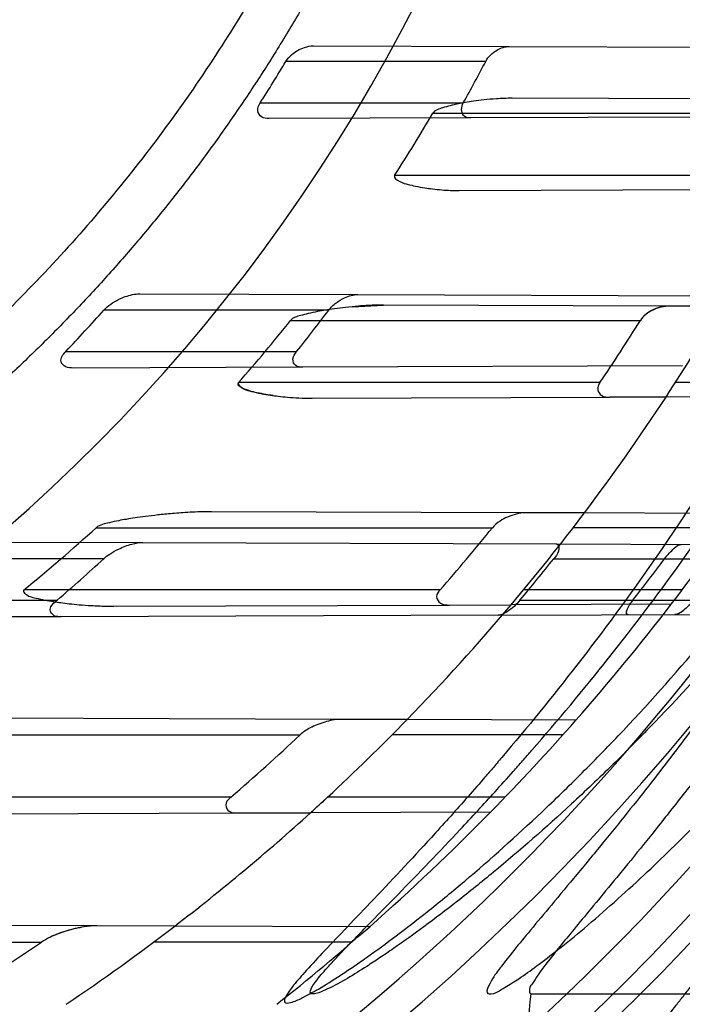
# Model space of a CAD drawing. Header units: millimetres. Extents: x 0 to 297, y 0 to 210.
# Tile 34 of 256: x 143.301 to 143.429, y 90.631 to 90.821. Entities that reach past the tile are written whole.
import ezdxf

# ---------------------------------------------------------------- set-up
doc = ezdxf.new("R2010")
doc.units = ezdxf.units.MM
doc.header["$LTSCALE"] = 16.335
doc.layers.get('0').update_dxf_attribs({"linetype": 'CONTINUOUS'})
for name, color, linetype in [('01_GLOBAL', 7, 'CONTINUOUS'), ('INTFCLR_1', 7, 'CONTINUOUS'), ('INTFCLR_144815', 7, 'CONTINUOUS')]:
    doc.layers.add(name, color=color, linetype=linetype)

msp = doc.modelspace()

# ---------------------------------------------------------------- linework, layer by layer
at = {"color": 7, "linetype": 'Continuous'}
msp.add_circle((144.2368034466, 92.193132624), 3.04, dxfattribs=at)
at = {"color": 9, "linetype": 'Continuous'}
msp.add_arc((144.2368034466, 92.193132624), 3.001038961, 182.9674534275, 267.0325465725, dxfattribs=at)
at = {"layer": '01_GLOBAL', "color": 7, "linetype": 'Continuous'}
msp.add_circle((144.2368034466, 92.193132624), 3.08, dxfattribs=at)
at = {"layer": 'INTFCLR_1', "color": 9, "linetype": 'Continuous'}
for p, q in [((143.3575111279, 90.815928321), (143.3952199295, 90.8157966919)), ((143.3907257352, 90.8129089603), (143.3521654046, 90.8129089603)), ((143.4471388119, 90.8056154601), (143.3958357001, 90.8057945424)), ((143.3472235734, 90.80490896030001), (143.3864018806, 90.80490896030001)), ((143.3878577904, 90.80199553), (143.3489673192, 90.8018597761)), ((143.380525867, 90.8029089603), (143.442521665, 90.8029089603)), ((143.4365434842, 90.7909089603), (143.3731483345, 90.7909089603)), ((143.3856319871, 90.78798776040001), (143.438565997, 90.7881725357)), ((143.3239927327, 90.7680453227), (143.3660678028, 90.7678984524)), ((143.4259246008, 90.7656895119), (143.3709805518, 90.76588130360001)), ((143.3604282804, 90.7649089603), (143.3170347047, 90.7649089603)), ((143.3530677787, 90.76290896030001), (143.4205585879, 90.76290896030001)), ((143.3097013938, 90.75690896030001), (143.3542481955, 90.75690896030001)), ((143.3554127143, 90.75388227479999), (143.3111588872, 90.7537277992)), ((143.4127580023, 90.75090896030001), (143.3430535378, 90.75090896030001)), ((143.4555496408, 90.75090896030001), (143.4273140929, 90.75090896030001)), ((143.3572114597, 90.74788855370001), (143.4146580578, 90.7480890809)), ((143.4539368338, 90.7482261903), (143.4255057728, 90.7481269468)), ((143.3984375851, 90.7257854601), (143.3378223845, 90.72599704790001)), ((143.4392910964, 90.7256428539), (143.4097579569, 90.7257459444)), ((143.3155797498, 90.7229089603), (143.3920280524, 90.7229089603)), ((143.4373818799, 90.7229089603), (143.4076002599, 90.7229089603)), ((143.2739322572, 90.72022006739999), (143.3245892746, 90.7200432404)), ((143.4044095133, 90.719764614), (143.4862961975, 90.7194787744)), ((143.3170253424, 90.7169089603), (143.2637692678, 90.7169089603)), ((143.4038416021, 90.7169089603), (143.4846288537, 90.7169089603)), ((143.3819227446, 90.7109089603), (143.3016221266, 90.7109089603)), ((143.4286282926, 90.7109089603), (143.3980367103, 90.7109089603)), ((143.2520474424, 90.70890896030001), (143.308030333, 90.70890896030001)), ((143.3973367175, 90.70890896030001), (143.4794194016, 90.70890896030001)), ((143.3189858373, 90.7077551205), (143.3837169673, 90.70798107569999)), ((143.4265115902, 90.70813045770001), (143.3956263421, 90.7080226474)), ((143.3088406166, 90.7057197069), (143.2531814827, 90.7055254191)), ((143.3931417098, 90.70601397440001), (143.4777201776, 90.7063092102)), ((143.3628921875, 90.6859095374), (143.2926042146, 90.6861548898)), ((143.4081240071, 90.685751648), (143.3755516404, 90.6858653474)), ((143.2616252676, 90.68290896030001), (143.3549054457, 90.68290896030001)), ((143.4056058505, 90.68290896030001), (143.3726449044, 90.68290896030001)), ((143.3415724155, 90.67090896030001), (143.2397158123, 90.67090896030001)), ((143.3944762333, 90.67090896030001), (143.3602249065, 90.67090896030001)), ((143.2650257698, 90.66756676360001), (143.3432852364, 90.6678399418)), ((143.391658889, 90.6680087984), (143.3569301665, 90.66788757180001)), ((143.3157528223, 90.64607408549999), (143.2247782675, 90.6463916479)), ((143.3683347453, 90.6458905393), (143.3307533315, 90.6460217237)), ((143.1590059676, 90.6429089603), (143.305009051, 90.6429089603)), ((143.3649166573, 90.6429089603), (143.3266488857, 90.6429089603))]:
    msp.add_line(p, q, dxfattribs=at)
at = {"layer": 'INTFCLR_1', "color": 6, "linetype": 'Continuous'}
for p, q in [((143.3952199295, 90.8157966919), (143.4607212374, 90.8155680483)), ((143.4548423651, 90.80222935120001), (143.3878577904, 90.80199553)), ((143.3660678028, 90.7678984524), (143.4368668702, 90.767651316)), ((143.4363873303, 90.76565299), (143.4259246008, 90.7656895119)), ((143.4286715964, 90.7541379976), (143.3554127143, 90.75388227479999)), ((143.4255057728, 90.7481269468), (143.4146580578, 90.7480890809)), ((143.4097579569, 90.7257459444), (143.3984375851, 90.7257854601)), ((143.3245892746, 90.7200432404), (143.4044095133, 90.719764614)), ((143.3837169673, 90.70798107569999), (143.3956263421, 90.7080226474)), ((143.3931417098, 90.70601397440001), (143.3088406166, 90.7057197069)), ((143.3755516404, 90.6858653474), (143.3628921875, 90.6859095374)), ((143.3432852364, 90.6678399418), (143.3569301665, 90.66788757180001)), ((143.3307533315, 90.6460217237), (143.3157528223, 90.64607408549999))]:
    msp.add_line(p, q, dxfattribs=at)
at = {"layer": 'INTFCLR_1', "color": 7, "linetype": 'Continuous'}
for p, q in [((143.3649549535, 90.7655627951), (143.3709805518, 90.76588130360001)), ((143.4259246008, 90.7656895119), (143.4245232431, 90.76550310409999)), ((143.3591461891, 90.66991257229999), (143.3602249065, 90.67090896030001)), ((143.3569301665, 90.66788757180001), (143.3591461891, 90.66991257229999))]:
    msp.add_line(p, q, dxfattribs=at)
at = {"layer": 'INTFCLR_1', "color": 6, "linetype": 'Continuous'}
for centre, radius, start, end in [((143.076579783, 90.97690896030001), 0.4827613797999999, 270, 90.00000002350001), ((143.076579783, 90.97690896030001), 0.4587930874, 270, 90.00000002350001), ((143.0768652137, 90.9774434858), 0.3207207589, 327.4552128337, 329.1351403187), ((143.0767975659, 90.9774129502), 0.3544184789, 330.8745120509, 332.3446554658), ((143.0850486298, 90.9762988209), 0.3425942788, 327.239042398, 329.5950385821), ((143.076579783, 90.97690896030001), 0.417241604, 326.7481499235, 329.5812702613), ((143.0770848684, 90.977501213), 0.3205797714, 316.5197818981, 318.459498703), ((143.0769792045, 90.97748928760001), 0.3543074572, 321.4961256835, 323.1309406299), ((143.0859851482, 90.9756161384), 0.341434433, 318.8428261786, 321.4658465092), ((143.0797406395, 90.97591819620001), 0.4019075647, 325.9543574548, 327.9948563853), ((143.076579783, 90.97690896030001), 0.417241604, 319.8764540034, 322.9895536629), ((143.076579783, 90.97690896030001), 0.441241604, 322.472557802, 325.2879487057), ((143.087383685, 90.9742143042), 0.3394522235, 309.13353205, 312.2407996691), ((143.06322274, 90.9895434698), 0.4233283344, 318.8372979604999, 320.9607436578), ((143.0772043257, 90.97750111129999), 0.3541502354, 310.6755073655, 312.6231329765), ((143.0762900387, 90.97660000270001), 0.4180065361, 320.1784083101, 321.5917423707), ((143.0767502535, 90.97717784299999), 0.434950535, 321.918612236, 323.245515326), ((143.076579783, 90.97690896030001), 0.417241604, 312.8288179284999, 315.7698571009), ((143.076579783, 90.97690896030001), 0.441241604, 315.5673519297, 318.7108679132), ((143.0745082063, 90.9810550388), 0.4092846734, 310.7314675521, 313.2428027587), ((143.076579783, 90.97690896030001), 0.417241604, 303.9776385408, 307.5299422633), ((143.076579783, 90.97690896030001), 0.441241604, 308.3577852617, 311.3924968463), ((143.0787711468, 90.9760750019), 0.4027195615, 301.0088492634, 304.1786423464)]:
    msp.add_arc(centre, radius, start, end, dxfattribs=at)
at = {"layer": 'INTFCLR_1', "color": 9, "linetype": 'Continuous'}
for radius, start, end in [(0.3372409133, 270.0000000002, 337.5066823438), (0.417241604, 322.9895536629, 326.7481499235), (0.417241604, 315.7698571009, 319.8764540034), (0.441241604, 318.7108679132, 322.472557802), (0.417241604, 307.5299422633, 312.2149436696), (0.441241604, 311.3924968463, 315.5673519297)]:
    msp.add_arc((143.076579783, 90.97690896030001), radius, start, end, dxfattribs=at)
at = {"layer": 'INTFCLR_1', "color": 7, "linetype": 'Continuous'}
for centre, radius, start, end in [((143.3188193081, 90.7802647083), 0.0725100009, 266.5013563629, 270.131588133), ((143.076579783, 90.97690896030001), 0.417241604, 312.2149436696, 312.8288179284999)]:
    msp.add_arc(centre, radius, start, end, dxfattribs=at)
at = {"layer": 'INTFCLR_1', "color": 6, "linetype": 'Continuous'}
for points, knots in [([(143.391388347, 91.3209089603), (143.3904120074, 91.3209089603), (143.3921762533, 91.3175482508), (143.3936912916, 91.315694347), (143.3961672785, 91.3124411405), (143.3992225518, 91.30876154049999), (143.403128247, 91.3040654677), (143.4076936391, 91.29861198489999), (143.4125904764, 91.2926805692), (143.4174256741, 91.286720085), (143.4219266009, 91.28104271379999), (143.4260587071, 91.27571427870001), (143.4298162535, 91.27075815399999), (143.4332121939, 91.266182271), (143.4362702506, 91.26197618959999), (143.4390204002, 91.2581218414), (143.4414908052, 91.2545969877), (143.44370074, 91.2513921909), (143.4456749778, 91.24848640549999), (143.4474377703, 91.24585559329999), (143.4490168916, 91.24346918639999), (143.4504211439, 91.2413232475), (143.4516679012, 91.2393981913), (143.4527743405, 91.2376740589), (143.4537663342, 91.2361152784), (143.4546489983, 91.2347177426), (143.4556772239, 91.23307898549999), (143.456672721, 91.23147797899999), (143.4576979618, 91.229813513), (143.4585721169, 91.2283843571), (143.4595323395, 91.2268022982), (143.4605887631, 91.22504676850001), (143.4617562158, 91.22308812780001), (143.4630444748, 91.22090314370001), (143.464465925, 91.21846216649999), (143.4660286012, 91.2157418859), (143.4677482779, 91.21270225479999), (143.4696392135, 91.20930191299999), (143.4717186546, 91.20548838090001), (143.4740086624, 91.2011951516), (143.4765248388, 91.1963580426), (143.4792812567, 91.1909028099), (143.4822951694, 91.18473858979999), (143.4855914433, 91.1777384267), (143.4891913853, 91.16974930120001), (143.4931140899, 91.16057587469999), (143.4973740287, 91.14998328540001), (143.5019825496, 91.13763594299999), (143.5068772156, 91.12325026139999), (143.5117345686, 91.10722271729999), (143.5162134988, 91.0902287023), (143.5200746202, 91.0730385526), (143.5232856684, 91.05580143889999), (143.5258459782, 91.03858559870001), (143.5277689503, 91.0213883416), (143.5290609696, 91.0042502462), (143.529733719, 90.9871546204), (143.5297948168, 90.97012845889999), (143.5292510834, 90.9531560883), (143.5281065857, 90.9362397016), (143.5263644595, 90.9193928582), (143.5240214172, 90.9025816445), (143.5210770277, 90.88582850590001), (143.5175167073, 90.8690970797), (143.5133376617, 90.85240858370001), (143.5085942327, 90.8359945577), (143.5035656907, 90.8206525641), (143.4986112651, 90.80703250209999), (143.4940105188, 90.7954001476), (143.4897809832, 90.7854046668), (143.485903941, 90.7767502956), (143.4823616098, 90.7692115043), (143.4791285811, 90.76260345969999), (143.4761817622, 90.75678861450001), (143.4734988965, 90.7516551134), (143.4710647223, 90.7471189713), (143.4688610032, 90.7431068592), (143.466865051, 90.7395466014), (143.4650570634, 90.7363786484), (143.4634184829, 90.7335526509), (143.461937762, 90.7310351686), (143.4606041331, 90.72879595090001), (143.4594032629, 90.72680144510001), (143.4583170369, 90.7250147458), (143.457331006, 90.7234069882), (143.4564183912, 90.7219306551), (143.4555069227, 90.720467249), (143.4545265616, 90.7189048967), (143.4534184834, 90.71715367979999), (143.4521719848, 90.7152023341), (143.4507682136, 90.71302749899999), (143.4491853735, 90.7106037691), (143.4474055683, 90.7079124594), (143.4454085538, 90.7049352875), (143.4431685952, 90.701647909), (143.4406602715, 90.6980271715), (143.4378551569, 90.6940523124), (143.4347311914, 90.6897123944), (143.4312583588, 90.6849889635), (143.4274059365, 90.6798656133), (143.4231637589, 90.6743560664), (143.4185304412, 90.6684770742), (143.4135422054, 90.66229925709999), (143.408452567, 90.6561180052), (143.4036878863, 90.6504204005), (143.3995946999, 90.6455048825), (143.3963986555, 90.6416642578), (143.3938021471, 90.6382708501), (143.3922373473, 90.6363594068), (143.3903920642, 90.6329089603), (143.391388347, 90.6329089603)], [0, 0, 0, 0, 0.0038604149, 0.007501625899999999, 0.0124785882, 0.0188917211, 0.0268498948, 0.0364677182, 0.0470694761, 0.05724446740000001, 0.066818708, 0.0757144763, 0.0839053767, 0.0914099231, 0.0982451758, 0.1044667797, 0.1101313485, 0.11526428, 0.1198589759, 0.1240215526, 0.1277856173, 0.1311734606, 0.1341617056, 0.1368541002, 0.1392736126, 0.1414672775, 0.143389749, 0.1469230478, 0.1489215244, 0.1511192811, 0.1535471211, 0.1562389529, 0.1592204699, 0.1625628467, 0.1662680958, 0.1703891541, 0.1749670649, 0.1800767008, 0.1857729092, 0.1921414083, 0.199315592, 0.2073311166, 0.2163077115, 0.2264451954, 0.2379233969, 0.2509534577, 0.2658909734, 0.2830621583, 0.3030578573, 0.3259639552, 0.3492662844, 0.3725305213, 0.3956109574, 0.4185782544, 0.4413347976, 0.4640172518, 0.4865192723, 0.5089682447, 0.5313242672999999, 0.5536477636, 0.5759939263, 0.5982772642, 0.6207472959, 0.6432362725, 0.6658996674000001, 0.6887559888, 0.7107777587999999, 0.7297237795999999, 0.7460531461, 0.7602331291, 0.7726347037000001, 0.7835467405, 0.7931663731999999, 0.8017211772, 0.8093215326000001, 0.8160683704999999, 0.8220757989, 0.8274205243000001, 0.8322066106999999, 0.8364980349, 0.8403367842, 0.8437547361, 0.8468031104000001, 0.8495420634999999, 0.8520223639, 0.8542604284, 0.8564046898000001, 0.8588391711, 0.861553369, 0.8645986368, 0.8679945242, 0.8717882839, 0.8760445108, 0.8807522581, 0.8859628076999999, 0.8917731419, 0.8981681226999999, 0.9051985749, 0.9129160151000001, 0.9213486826, 0.9305434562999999, 0.9404096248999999, 0.9509435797, 0.9619432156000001, 0.9720502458, 0.9803711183, 0.9870628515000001, 0.9922716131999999, 0.9960607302, 1, 1, 1, 1]), ([(143.3913883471, 90.6329089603), (143.3925009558, 90.6329089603), (143.3944304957, 90.6342092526), (143.3973970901, 90.6359951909), (143.4007982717, 90.63846662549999), (143.4050037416, 90.641686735), (143.4100111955, 90.64579797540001), (143.4155298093, 90.6505901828), (143.4211292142, 90.6557134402), (143.4264144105, 90.6607775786), (143.43125736, 90.6656028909), (143.4356657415, 90.6701567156), (143.4396603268, 90.6744161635), (143.4432708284, 90.6783761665), (143.4465216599, 90.6820354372), (143.4494397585, 90.68539654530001), (143.4520627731, 90.68848206), (143.4544121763, 90.6912986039), (143.456513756, 90.6938607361), (143.4583900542, 90.69618388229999), (143.4600695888, 90.6982924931), (143.4615949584, 90.7002315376), (143.4630975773, 90.7021632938), (143.4646983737, 90.7042463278), (143.4663978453, 90.7064880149), (143.4680793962, 90.7087376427), (143.4697311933, 90.7109767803), (143.4714499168, 90.71333865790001), (143.4733525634, 90.7159926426), (143.4754791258, 90.7190089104), (143.477855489, 90.7224451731), (143.4805066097, 90.7263640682), (143.4834545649, 90.73083052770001), (143.4867221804, 90.73592456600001), (143.4903444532, 90.7417581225), (143.4943554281, 90.74846001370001), (143.4987865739, 90.7561875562), (143.5036710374, 90.7651488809), (143.5090369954, 90.7755879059), (143.5149200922, 90.78786990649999), (143.5212054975, 90.8021696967), (143.5274896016, 90.8180379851), (143.5333654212, 90.8347684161), (143.5385840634, 90.85172715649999), (143.543100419, 90.8687485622), (143.5469295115, 90.8858143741), (143.5500694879, 90.9028343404), (143.5525457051, 90.9198546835), (143.5543635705, 90.93680288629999), (143.5555404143, 90.953705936), (143.5560867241, 90.9705470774), (143.5560112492, 90.9873292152), (143.5553196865, 91.00406232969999), (143.5540157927, 91.0207358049), (143.5520992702, 91.03735679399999), (143.5495685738, 91.05392286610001), (143.5464237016, 91.0704086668), (143.5426520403, 91.08685112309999), (143.5382472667, 91.1032296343), (143.5331875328, 91.11956315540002), (143.527486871, 91.1357686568), (143.5213730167, 91.1512348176), (143.515238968, 91.1652433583), (143.5094946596, 91.17729987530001), (143.5042564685, 91.18755505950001), (143.4994933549, 91.19635787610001), (143.4951738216, 91.20395281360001), (143.4912628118, 91.21054467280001), (143.4877284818, 91.21628951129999), (143.4845342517, 91.2213187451), (143.4816534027, 91.22572797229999), (143.4790579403, 91.22960449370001), (143.4767281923, 91.23301003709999), (143.4746357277, 91.2360102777), (143.472765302, 91.23864767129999), (143.4710870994, 91.24097947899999), (143.46957943, 91.2430470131), (143.4681380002, 91.2450001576), (143.4666395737, 91.2470074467), (143.4649885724, 91.2491911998), (143.463288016, 91.2514092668), (143.4615819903, 91.2536039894), (143.4598543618, 91.2557981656), (143.4579581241, 91.2581730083), (143.4558400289, 91.260784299), (143.4534675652, 91.2636590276), (143.4508179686, 91.26680939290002), (143.447859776, 91.2702519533), (143.4445666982, 91.2739955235), (143.4409044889, 91.27805121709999), (143.4368464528, 91.28241728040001), (143.4323696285, 91.2870829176), (143.4274456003, 91.2920302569), (143.4220754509, 91.2972158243), (143.4163486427, 91.3024971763), (143.410661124, 91.30747107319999), (143.4054543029, 91.3117747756), (143.4010724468, 91.3151480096), (143.3975442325, 91.3177259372), (143.3944939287, 91.3195690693), (143.3925216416, 91.3209089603), (143.3913883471, 91.3209089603)], [0, 0, 0, 0, 0.0042187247, 0.0081401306, 0.0133978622, 0.0200459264, 0.0282638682, 0.0379443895, 0.0477615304, 0.05703690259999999, 0.0656973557, 0.0736821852, 0.0810680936, 0.0878383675, 0.0940009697, 0.0996271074, 0.1047154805, 0.1093563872, 0.1135342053, 0.1172803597, 0.1206792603, 0.1237557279, 0.1266349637, 0.1299589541, 0.1337168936, 0.1373013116, 0.1406085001, 0.1442672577, 0.148377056, 0.1529904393, 0.1582606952, 0.164218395, 0.1709303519, 0.1785521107, 0.1871652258, 0.1969659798, 0.2081658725, 0.2209392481, 0.2356613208, 0.2526660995, 0.2725685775, 0.2948769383, 0.3173640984, 0.3397873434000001, 0.3621386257, 0.3841211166, 0.4060891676, 0.4277469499, 0.4493218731, 0.470705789, 0.4919793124, 0.5131981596, 0.5343255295, 0.5554668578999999, 0.5765984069, 0.5977513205, 0.6189954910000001, 0.6402209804, 0.6617015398, 0.6832900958, 0.7050415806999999, 0.7268239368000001, 0.7463339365, 0.7630160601, 0.7774553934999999, 0.7899931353, 0.8009638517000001, 0.8105830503, 0.8190545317, 0.8265380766, 0.8331730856, 0.8390248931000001, 0.8442268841, 0.8488182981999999, 0.8528943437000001, 0.8564866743, 0.8597116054, 0.8625968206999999, 0.8656908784, 0.8692094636, 0.8729771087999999, 0.8762884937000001, 0.879749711, 0.8835661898, 0.8878115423, 0.8924986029, 0.8976989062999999, 0.9034198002, 0.9097088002, 0.9166034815, 0.9241390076, 0.9323094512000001, 0.9411199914, 0.9506041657, 0.9606137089, 0.9706541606, 0.9792553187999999, 0.9862062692, 0.9916647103, 0.9957028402, 1, 1, 1, 1]), ([(143.076579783, 91.2749801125), (143.082523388, 91.275223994), (143.0944283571, 91.2753550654), (143.1122609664, 91.2744844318), (143.1300417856, 91.2725428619), (143.1477625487, 91.26952303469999), (143.1653190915, 91.2654249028), (143.1823313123, 91.2603504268), (143.1989691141, 91.25429974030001), (143.2152260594, 91.24727832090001), (143.2312964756, 91.23915450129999), (143.2468445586, 91.2300767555), (143.2618072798, 91.2200837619), (143.27613507, 91.2092121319), (143.2897753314, 91.1975022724), (143.3026838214, 91.1849940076), (143.3148106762, 91.17173792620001), (143.3261148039, 91.1577794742), (143.3365490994, 91.14318072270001), (143.3460835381, 91.12798893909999), (143.3546880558, 91.1122529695), (143.3623299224, 91.0960331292), (143.3689790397, 91.07939826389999), (143.3746162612, 91.0624027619), (143.3792252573, 91.0450990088), (143.3827898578, 91.02754643), (143.3852960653, 91.0098117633), (143.3867342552, 90.99196668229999), (143.3871004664, 90.97408590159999), (143.3863965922, 90.9562325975), (143.3846282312, 90.93846559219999), (143.3818020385, 90.9208379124), (143.3779280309, 90.90341060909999), (143.373019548, 90.8862449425), (143.3670955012, 90.86940715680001), (143.3601798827, 90.8529633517), (143.3523013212, 90.8369747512), (143.3434867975, 90.8214907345), (143.3337719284, 90.80657154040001), (143.3231929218, 90.7922688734), (143.3117899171, 90.778631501), (143.2995931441, 90.7656946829), (143.2866555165, 90.7535153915), (143.2730160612, 90.7421275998), (143.2587305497, 90.7315765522), (143.243846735, 90.72189794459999), (143.2284243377, 90.713127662), (143.2125338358, 90.7053017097), (143.1965569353, 90.6985798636), (143.180998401, 90.6930628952), (143.1665503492, 90.6887929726), (143.1534700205, 90.685600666), (143.1418191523, 90.683272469), (143.1307532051, 90.6814888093), (143.1193149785, 90.68007305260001), (143.1065976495, 90.679017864), (143.0921887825, 90.67847562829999), (143.0820095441, 90.678615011), (143.076579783, 90.6788378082)], [0, 0, 0, 0, 0.0185657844, 0.0371317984, 0.05569073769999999, 0.0743563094, 0.09320240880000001, 0.1119235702, 0.129729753, 0.1484268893, 0.1671582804, 0.1858963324, 0.2045840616, 0.2232805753, 0.241995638, 0.2606572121, 0.2793460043, 0.298034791, 0.3166822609, 0.3353170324, 0.3539796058, 0.3726237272, 0.3912431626, 0.4098577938, 0.4284754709, 0.4470981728, 0.4657246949, 0.4843423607, 0.5029403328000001, 0.5215094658, 0.5400731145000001, 0.5586325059, 0.5771954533, 0.5957587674, 0.6143211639, 0.6328711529, 0.651401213, 0.6699184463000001, 0.6884460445, 0.7069331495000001, 0.7254085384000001, 0.7438945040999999, 0.7623917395, 0.7808314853, 0.7993176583, 0.8177869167, 0.8362093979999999, 0.8546575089, 0.8730374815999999, 0.8902753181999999, 0.9061521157, 0.9200376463, 0.9322836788, 0.9432240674, 0.9550134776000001, 0.9682465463, 0.9830392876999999, 1, 1, 1, 1]), ([(143.3811981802, 90.8812208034), (143.3802589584, 90.87835547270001), (143.378296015, 90.8726521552), (143.3751010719, 90.86418792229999), (143.371658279, 90.8558214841), (143.3679706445, 90.84756017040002), (143.3640413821, 90.83941117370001), (143.3598738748, 90.8313815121), (143.3554717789, 90.8234782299), (143.3508388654, 90.81570809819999), (143.3459792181, 90.8080779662), (143.3408969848, 90.8005943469), (143.3355966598, 90.79326385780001), (143.3300827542, 90.7860927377), (143.3243601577, 90.77908734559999), (143.3184337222, 90.7722536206), (143.3123087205, 90.76559764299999), (143.3059903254, 90.759125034), (143.2994841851, 90.7528415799), (143.2927957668, 90.7467525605), (143.2859310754, 90.7408634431), (143.2788958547, 90.735179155), (143.2716964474, 90.7297048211), (143.2643388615, 90.724445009), (143.2568297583, 90.7194044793), (143.2491754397, 90.71458745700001), (143.2413828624, 90.70999830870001), (143.2334585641, 90.7056408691), (143.2254096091, 90.7015190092), (143.2172428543, 90.6976362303), (143.2089654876, 90.6939959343), (143.2005846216, 90.69060123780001), (143.192107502, 90.68745506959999), (143.183541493, 90.6845601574), (143.1748940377, 90.681919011), (143.1661726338, 90.67953391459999), (143.1573848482, 90.67740693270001), (143.1485382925, 90.67553990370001), (143.1396406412, 90.6739344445), (143.1306996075, 90.67259194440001), (143.121722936, 90.6715135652), (143.1127183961, 90.6707002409), (143.1036937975, 90.6701526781), (143.0946569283, 90.6698713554), (143.0856157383, 90.6698565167), (143.0795903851, 90.670024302), (143.076579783, 90.6701525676)], [0, 0, 0, 0, 0.0227356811, 0.0454710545, 0.0682062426, 0.09094098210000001, 0.1136756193, 0.1364096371, 0.1591436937, 0.1818769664, 0.2046103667, 0.2273428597, 0.2500755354, 0.2728072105, 0.2955391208, 0.3182699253, 0.3410011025, 0.3637310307, 0.3864614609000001, 0.4091905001, 0.4319201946, 0.4546483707, 0.4773773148, 0.5001046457, 0.5228327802, 0.5455591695, 0.5682859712, 0.5910108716, 0.6137361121, 0.6364602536, 0.6591836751, 0.681906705, 0.7046293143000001, 0.7273515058, 0.750073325, 0.77279473, 0.7955158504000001, 0.8182366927, 0.8409573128, 0.8636777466, 0.886398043, 0.9091183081, 0.9318386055, 0.9545589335, 0.9772794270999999, 1, 1, 1, 1]), ([(143.3521654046, 90.8129089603), (143.3524571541, 90.8133971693), (143.3531616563, 90.8141739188), (143.3544135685, 90.8150575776), (143.3558277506, 90.8157078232), (143.356919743, 90.8159303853), (143.3575111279, 90.815928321)], [0, 0, 0, 0, 0.2685056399, 0.4850493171, 0.7208021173, 1, 1, 1, 1]), ([(143.3907257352, 90.8129089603), (143.3909711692, 90.8133773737), (143.3916535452, 90.8142361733), (143.3931355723, 90.81534049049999), (143.3944479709, 90.81579938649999), (143.3952199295, 90.8157966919)], [0, 0, 0, 0, 0.2865514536, 0.5816953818, 1, 1, 1, 1]), ([(143.3958357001, 90.8057945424), (143.3953054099, 90.8057963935), (143.3942894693, 90.80577660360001), (143.3924589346, 90.80567702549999), (143.3905015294, 90.80549627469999), (143.3884958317, 90.8052370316), (143.3868613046, 90.8049777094), (143.3853673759, 90.8046959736), (143.3838930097, 90.8043824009), (143.382264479, 90.80388460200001), (143.3808887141, 90.80352729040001), (143.380525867, 90.8029089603)], [0, 0, 0, 0, 0.1010590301, 0.1935780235, 0.3493275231, 0.4755117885, 0.5790119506, 0.6644534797, 0.7658870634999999, 0.8633730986, 1, 1, 1, 1]), ([(143.3489673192, 90.8018597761), (143.3484609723, 90.80185800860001), (143.3474221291, 90.801966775), (143.3464582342, 90.8034262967), (143.3469327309, 90.8044532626), (143.3472235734, 90.80490896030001)], [0, 0, 0, 0, 0.3362866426, 0.6409657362, 1, 1, 1, 1]), ([(143.3878577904, 90.80199553), (143.3873696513, 90.801993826), (143.3858378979, 90.8023036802), (143.3860017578, 90.80419089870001), (143.3864018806, 90.80490896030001)], [0, 0, 0, 0, 0.3725825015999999, 1, 1, 1, 1]), ([(143.3170347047, 90.7649089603), (143.3174253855, 90.7653499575), (143.3183538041, 90.7661281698), (143.3197833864, 90.76695576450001), (143.3216384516, 90.7677262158), (143.3230385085, 90.7680486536), (143.3239927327, 90.7680453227)], [0, 0, 0, 0, 0.2266505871, 0.4612500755, 0.6329067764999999, 1, 1, 1, 1]), ([(143.3604282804, 90.7649089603), (143.3608346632, 90.7654508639), (143.3618092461, 90.76634800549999), (143.3636893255, 90.767447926), (143.3651862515, 90.7679015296), (143.3660678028, 90.7678984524)], [0, 0, 0, 0, 0.3105544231, 0.5958215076, 1, 1, 1, 1]), ([(143.3111588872, 90.7537277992), (143.3106619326, 90.75372606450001), (143.3096828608, 90.75374301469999), (143.30827367, 90.7551717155), (143.3092126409, 90.75639361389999), (143.3097013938, 90.75690896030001)], [0, 0, 0, 0, 0.2989819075, 0.5726934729, 1, 1, 1, 1]), ([(143.3554127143, 90.75388227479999), (143.3549517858, 90.7538806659), (143.3539137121, 90.7539566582), (143.3532621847, 90.755603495), (143.3539121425, 90.7564865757), (143.3542481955, 90.75690896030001)], [0, 0, 0, 0, 0.3164084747, 0.6294794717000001, 1, 1, 1, 1]), ([(143.4127580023, 90.75090896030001), (143.4124875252, 90.75050858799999), (143.4120445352, 90.74953092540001), (143.4130906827, 90.74818586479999), (143.4141259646, 90.74808722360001), (143.4146580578, 90.7480890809)], [0, 0, 0, 0, 0.330587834, 0.6359384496, 1, 1, 1, 1]), ([(143.3984375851, 90.7257854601), (143.3978217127, 90.7257876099), (143.3966192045, 90.72559625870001), (143.3949562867, 90.7250163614), (143.3933807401, 90.72417622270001), (143.3924328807, 90.7234091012), (143.3920280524, 90.7229089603)], [0, 0, 0, 0, 0.256782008, 0.5014535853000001, 0.7317217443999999, 1, 1, 1, 1]), ([(143.3170253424, 90.7169089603), (143.3173825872, 90.7172377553), (143.3182856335, 90.7179264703), (143.3196880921, 90.7187195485), (143.321141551, 90.7193428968), (143.3227089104, 90.7198419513), (143.3238772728, 90.7200457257), (143.3245892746, 90.7200432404)], [0, 0, 0, 0, 0.1748963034, 0.4073170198, 0.5787630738, 0.7435179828, 1, 1, 1, 1]), ([(143.4044095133, 90.719764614), (143.4048854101, 90.71976295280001), (143.4049230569, 90.7179594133), (143.4042016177, 90.7173630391), (143.4038416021, 90.7169089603)], [0, 0, 0, 0, 0.4509268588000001, 1, 1, 1, 1]), ([(143.4252356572, 90.7169089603), (143.4255161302, 90.71728450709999), (143.4261064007, 90.7180055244), (143.4271227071, 90.7189507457), (143.4279422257, 90.7196824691), (143.4284589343, 90.7196806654)], [0, 0, 0, 0, 0.3266636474, 0.6398912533, 1, 1, 1, 1]), ([(143.3819227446, 90.7109089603), (143.3816080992, 90.71054972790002), (143.3809189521, 90.7096476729), (143.3819548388, 90.70799940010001), (143.3831341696, 90.7079790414), (143.3837169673, 90.70798107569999)], [0, 0, 0, 0, 0.3050518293, 0.6277117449, 1, 1, 1, 1]), ([(143.3088406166, 90.7057197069), (143.3083839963, 90.70571811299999), (143.307394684, 90.7056703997), (143.3061982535, 90.7074243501), (143.307462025, 90.7084205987), (143.308030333, 90.70890896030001)], [0, 0, 0, 0, 0.2730968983, 0.5518508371, 1, 1, 1, 1]), ([(143.3973367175, 90.70890896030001), (143.3969845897, 90.7084866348), (143.3962047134, 90.7076795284), (143.3948553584, 90.7066472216), (143.393757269, 90.7060161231), (143.3931417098, 90.70601397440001)], [0, 0, 0, 0, 0.3185512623, 0.6433889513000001, 1, 1, 1, 1]), ([(143.4181181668, 90.706101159), (143.4176035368, 90.7060993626), (143.4182947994, 90.7079706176), (143.4187993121, 90.70850580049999), (143.4191152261, 90.70890896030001)], [0, 0, 0, 0, 0.5011892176, 1, 1, 1, 1]), ([(143.3628921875, 90.6859095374), (143.3622957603, 90.6859116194), (143.3611984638, 90.68578354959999), (143.3596216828, 90.6853985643), (143.3582048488, 90.6849022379), (143.3565762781, 90.6841489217), (143.3554870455, 90.6834562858), (143.3549054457, 90.68290896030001)], [0, 0, 0, 0, 0.2061958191, 0.3791980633, 0.5607822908, 0.7238977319, 1, 1, 1, 1]), ([(143.3415724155, 90.67090896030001), (143.3411960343, 90.670585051), (143.3403429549, 90.6698965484), (143.3409145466, 90.6677603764), (143.3424973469, 90.6678371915), (143.3432852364, 90.6678399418)], [0, 0, 0, 0, 0.2818148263, 0.5528503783, 1, 1, 1, 1])]:
    msp.add_open_spline(points, degree=3, knots=knots, dxfattribs=at)
at = {"layer": 'INTFCLR_1', "color": 9, "linetype": 'Continuous'}
for points, knots in [([(143.480055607, 91.1260798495), (143.4837259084, 91.1155891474), (143.4903909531, 91.0940316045), (143.4967360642, 91.0663225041), (143.4998687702, 91.04781634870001), (143.5011284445, 91.03908602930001), (143.5019170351, 91.03321160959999), (143.5038463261, 91.0170292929), (143.5057008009, 90.99034417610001), (143.5054397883, 90.96356436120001), (143.5044671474, 90.9471924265), (143.504022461, 90.9412179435), (143.5032714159, 90.9323261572), (143.5012002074, 90.91339241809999), (143.4963788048, 90.88484585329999), (143.49048443, 90.86114028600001), (143.4864832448, 90.8475354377), (143.4848602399, 90.84220041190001), (143.4819377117, 90.8330489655), (143.4757637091, 90.8153843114), (143.4658991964, 90.7913053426), (143.4557508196, 90.7706295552), (143.4492053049, 90.7585613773), (143.4468307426, 90.7543048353), (143.4433023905, 90.74809499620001), (143.4357024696, 90.7352960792), (143.4236423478, 90.7168780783), (143.4088585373, 90.6967735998), (143.3981978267, 90.6836583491), (143.3920521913, 90.6764597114), (143.3897353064, 90.67377295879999), (143.3858253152, 90.6693041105), (143.3786022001, 90.6612629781), (143.3707422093, 90.65288706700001), (143.3636495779, 90.6454713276), (143.3593994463, 90.6410102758), (143.3560255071, 90.6373676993), (143.3538487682, 90.6348460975), (143.3526496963, 90.6332520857), (143.3521523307, 90.6324062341), (143.3518509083, 90.63179937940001), (143.3519780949, 90.6310096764), (143.3536612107, 90.6313530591), (143.3555127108, 90.6322404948), (143.3588652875, 90.6340529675), (143.3620632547, 90.63609007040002), (143.3646891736, 90.63783994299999), (143.3663741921, 90.6389985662), (143.3692060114, 90.6409804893), (143.3737350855, 90.64429641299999), (143.3800639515, 90.6492162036), (143.3895251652, 90.6570018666), (143.3979931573, 90.6645963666), (143.4054028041, 90.6717023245), (143.4107134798, 90.67694344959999), (143.4202844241, 90.68681168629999), (143.4339256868, 90.7022001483), (143.4499433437, 90.72266038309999), (143.4614126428, 90.7394215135), (143.4682300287, 90.75032242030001), (143.4707469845, 90.75446396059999), (143.4745342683, 90.76081850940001), (143.4826220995, 90.77508671), (143.4941655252, 90.79824657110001), (143.5021068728, 90.8176018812), (143.505791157, 90.8276271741)], [0, 0, 0, 0, 0.0419354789, 0.08505031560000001, 0.1071497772, 0.1127379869, 0.1183317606, 0.1295131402, 0.1742263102, 0.2191466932, 0.230445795, 0.2361065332, 0.241751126, 0.2641147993, 0.3079545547, 0.3508736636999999, 0.3561840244, 0.3614616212, 0.3719139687, 0.3924297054, 0.4320526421, 0.4700131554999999, 0.4792642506, 0.483852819, 0.4884035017, 0.5062126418, 0.5400088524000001, 0.5714206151, 0.6003317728, 0.6037560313, 0.6071340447, 0.6137178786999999, 0.6261602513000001, 0.6479155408, 0.6570536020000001, 0.6648783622, 0.6711643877, 0.6757843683, 0.6774462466, 0.6786751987, 0.6794900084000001, 0.6799813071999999, 0.6813020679, 0.6842478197, 0.6888651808, 0.6950795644, 0.6987591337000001, 0.70073729, 0.7027989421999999, 0.7117993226, 0.7219139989, 0.7330405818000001, 0.7580265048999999, 0.7648041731, 0.7717766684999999, 0.7861782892, 0.816667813, 0.8493175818, 0.8841610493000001, 0.8932352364, 0.8978283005, 0.9024468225, 0.9211469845, 0.9596997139, 1, 1, 1, 1]), ([(143.3574002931, 90.6329089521), (143.3572429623, 90.6329089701), (143.3568577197, 90.6329849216), (143.3568775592, 90.6336774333), (143.3572897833, 90.63438990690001), (143.3580025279, 90.63544892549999), (143.3590890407, 90.6367667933), (143.3605161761, 90.6383861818), (143.3622809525, 90.6402852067), (143.364262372, 90.64235883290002), (143.366417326, 90.6445772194), (143.3695810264, 90.647809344), (143.3761156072, 90.6544648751), (143.384127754, 90.66278898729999), (143.391492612, 90.67078447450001), (143.3954790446, 90.6752283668), (143.3978410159, 90.6779000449), (143.4041032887, 90.6850552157), (143.4149655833, 90.6980920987), (143.4300350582, 90.7180883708), (143.4423327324, 90.7364164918), (143.4500842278, 90.74915778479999), (143.4536819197, 90.7553382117), (143.4561024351, 90.75957339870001), (143.4627716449, 90.77157583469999), (143.4731139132, 90.7921423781), (143.4831746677, 90.8161140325), (143.4894718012, 90.8337029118), (143.4924519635, 90.8428134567), (143.4941067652, 90.8481240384), (143.4981845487, 90.86166066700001), (143.5041933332, 90.8852508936), (143.5091109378, 90.9136744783), (143.5112232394, 90.9325267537), (143.5119890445, 90.94137893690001), (143.5124424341, 90.9473263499), (143.5134340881, 90.9636235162), (143.5137003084, 90.9902855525), (143.5118091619, 91.01685089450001), (143.5098423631, 91.03295754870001), (143.5090383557, 91.0388051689), (143.5077538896, 91.047496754), (143.5045588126, 91.0659242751), (143.498087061, 91.0935137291), (143.4912937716, 91.1149624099), (143.4875537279, 91.1253987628)], [0, 0, 0, 0, 0.0008731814, 0.0017184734, 0.0032338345, 0.0055641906, 0.008732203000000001, 0.0127298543, 0.0175349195, 0.0231216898, 0.028646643, 0.0346996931, 0.0482229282, 0.0804128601, 0.09881585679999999, 0.1085510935, 0.1135452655, 0.1186072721, 0.1613234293, 0.207686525, 0.2575125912, 0.2837456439, 0.2904463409, 0.297201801, 0.3108185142, 0.3666506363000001, 0.4248611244, 0.4549770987, 0.470314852, 0.4780577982, 0.4858479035, 0.548777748, 0.6130125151, 0.6457681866, 0.6540348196, 0.6623247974, 0.6788712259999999, 0.7446474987, 0.8101274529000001, 0.8265054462, 0.8346996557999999, 0.8428862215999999, 0.8752668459, 0.9384715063, 1, 1, 1, 1]), ([(143.5133416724, 90.82845352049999), (143.5095934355, 90.8184767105), (143.5015126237, 90.7992132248), (143.48977788, 90.77618411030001), (143.4815589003, 90.7619993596), (143.4777089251, 90.7556795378), (143.4751493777, 90.7515590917), (143.4682128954, 90.7407077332), (143.456543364, 90.7240235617), (143.4402554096, 90.7036662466), (143.4263884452, 90.6883575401), (143.4166609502, 90.67853995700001), (143.4112615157, 90.67332328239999), (143.403723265, 90.6662454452), (143.3951109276, 90.65868233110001), (143.3854941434, 90.6509298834), (143.379059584, 90.64602816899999), (143.3744559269, 90.64272343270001), (143.3715784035, 90.6407481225), (143.3698645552, 90.6395914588), (143.3661678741, 90.63717972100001), (143.3623175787, 90.6347700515), (143.3587607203, 90.63320736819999), (143.3577821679, 90.6329089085), (143.3574002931, 90.6329089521)], [0, 0, 0, 0, 0.1254333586, 0.2455838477, 0.3039242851, 0.3183395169, 0.3326778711, 0.3610127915, 0.4699119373, 0.572102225, 0.6676664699, 0.7128530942, 0.7347412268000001, 0.7560248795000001, 0.8345501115, 0.8695520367, 0.9013904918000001, 0.9297392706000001, 0.9362356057, 0.9424699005, 0.9540693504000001, 0.9882335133, 0.9955056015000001, 1, 1, 1, 1])]:
    msp.add_open_spline(points, degree=3, knots=knots, dxfattribs=at)
at = {"layer": 'INTFCLR_1', "color": 7, "linetype": 'Continuous'}
for points, knots in [([(143.3731483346, 90.7909089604), (143.3728787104, 90.7904671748), (143.3743431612, 90.789493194), (143.3756307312, 90.7892111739), (143.3772954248, 90.7887840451), (143.378847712, 90.7885163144), (143.3805531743, 90.78827617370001), (143.3827744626, 90.7880550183), (143.3845043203, 90.7879867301), (143.385631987, 90.78798776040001)], [0, 0, 0, 0, 0.1173930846, 0.246869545, 0.3546207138, 0.4934457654, 0.6079934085, 0.74422389, 1, 1, 1, 1]), ([(143.3709805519, 90.76588130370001), (143.3703983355, 90.7658799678), (143.3692829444, 90.76586575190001), (143.3676848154, 90.765786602), (143.3658273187, 90.7656529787), (143.3637991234, 90.7654521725), (143.3616653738, 90.76517850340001), (143.359871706, 90.76490784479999), (143.3581780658, 90.7646061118), (143.3565762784, 90.76428502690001), (143.3548366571, 90.76379892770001), (143.3535364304, 90.7634631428), (143.3530677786, 90.76290896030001)], [0, 0, 0, 0, 0.0954548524, 0.1828454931, 0.2622919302, 0.4007677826, 0.516910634, 0.6150034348, 0.6980025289, 0.7993736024, 0.8810085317, 1, 1, 1, 1]), ([(143.425922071, 90.7656876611), (143.4253839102, 90.7656896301), (143.4243037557, 90.76550256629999), (143.4228699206, 90.7649240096), (143.4215673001, 90.76409312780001), (143.4208433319, 90.7633684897), (143.4205571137, 90.76290741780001)], [0, 0, 0, 0, 0.258779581, 0.5192637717, 0.739046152, 1, 1, 1, 1]), ([(143.4245232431, 90.76550310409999), (143.4239164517, 90.76535035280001), (143.4224277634, 90.7647583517), (143.421075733, 90.76373633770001), (143.4205585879, 90.76290896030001)], [0, 0, 0, 0, 0.3907289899, 1, 1, 1, 1]), ([(143.3496829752, 90.7484147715), (143.3492184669, 90.7484805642), (143.3482187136, 90.74863286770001), (143.3465800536, 90.7489638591), (143.3450318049, 90.74928633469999), (143.3425102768, 90.7502773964), (143.3430535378, 90.75090896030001)], [0, 0, 0, 0, 0.1937848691, 0.424194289, 0.6558921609, 1, 1, 1, 1]), ([(143.3430535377, 90.75090896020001), (143.3427319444, 90.7505232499), (143.3441821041, 90.7494716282), (143.3455583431, 90.7492359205), (143.3473740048, 90.74877049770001), (143.3490783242, 90.7484975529), (143.3507976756, 90.7482594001), (143.3526142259, 90.74807142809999), (143.3547842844, 90.74792196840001), (143.3563565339, 90.74788734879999), (143.3572114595, 90.7478885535)], [0, 0, 0, 0, 0.1009960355, 0.2113561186, 0.3357934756, 0.4605628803, 0.5627520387, 0.68385838, 0.8280646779, 1, 1, 1, 1]), ([(143.3378223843, 90.7259970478), (143.337105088, 90.7259953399), (143.3357305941, 90.72597983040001), (143.3337613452, 90.7258913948), (143.3319678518, 90.72577637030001), (143.3303371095, 90.7256455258), (143.3288505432, 90.7255062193), (143.3271092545, 90.7253221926), (143.3251946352, 90.7250923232), (143.3231629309, 90.72481170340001), (143.3214498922, 90.7245380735), (143.3197919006, 90.72424964), (143.3178624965, 90.7238034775), (143.3162705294, 90.72349561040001), (143.31557975, 90.7229089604)], [0, 0, 0, 0, 0.0953580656, 0.1827062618, 0.2620230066, 0.3342674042, 0.4001861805, 0.4605096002, 0.5670367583, 0.6565535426, 0.7330737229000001, 0.7978700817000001, 0.8795192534, 1, 1, 1, 1]), ([(143.3016221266, 90.7109089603), (143.3012292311, 90.7105760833), (143.3027404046, 90.70948669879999), (143.3040194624, 90.70933171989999), (143.3056787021, 90.70891069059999), (143.3072403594, 90.70865831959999), (143.3088128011, 90.70842428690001), (143.3104689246, 90.70822059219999), (143.3124384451, 90.7080228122), (143.3147818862, 90.7078537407), (143.3170066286, 90.7077647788), (143.3184582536, 90.7077541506), (143.3189858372, 90.7077551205)], [0, 0, 0, 0, 0.0853631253, 0.165379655, 0.2604203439, 0.3541823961, 0.4313702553, 0.5230832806, 0.6310195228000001, 0.7593769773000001, 0.9125425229, 1, 1, 1, 1]), ([(143.4308278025, 90.7089089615), (143.430550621, 90.7085416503), (143.4299343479, 90.7078253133), (143.4287905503, 90.7068327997), (143.4278062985, 90.70612611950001), (143.4271897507, 90.7061328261)], [0, 0, 0, 0, 0.2968619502, 0.6022242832, 1, 1, 1, 1]), ([(143.3157515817, 90.6460758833), (143.3153003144, 90.64607957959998), (143.3143149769, 90.6460193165), (143.3127589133, 90.6457937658), (143.3111391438, 90.6454389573), (143.3095921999, 90.64499824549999), (143.307517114, 90.6442713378), (143.3059832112, 90.6435744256), (143.3050083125, 90.6429094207)], [0, 0, 0, 0, 0.1196412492, 0.2611287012, 0.41652858, 0.5589271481, 0.6871365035, 1, 1, 1, 1]), ([(143.3157528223, 90.64607408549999), (143.3149098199, 90.6460770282), (143.3135478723, 90.6459333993), (143.3122124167, 90.6456694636), (143.3117065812, 90.6455553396)], [0, 0, 0, 0, 0.6191495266, 1, 1, 1, 1]), ([(143.3117065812, 90.6455553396), (143.3111277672, 90.6454238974), (143.3099491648, 90.6451121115), (143.3082898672, 90.6445508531), (143.3066102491, 90.6438512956), (143.3055634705, 90.64326907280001), (143.305009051, 90.6429089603)], [0, 0, 0, 0, 0.2461423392, 0.5051183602, 0.7258426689, 1, 1, 1, 1])]:
    msp.add_open_spline(points, degree=3, knots=knots, dxfattribs=at)
msp.add_open_spline([(143.428940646, 90.70698270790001), (143.4285044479, 90.7066481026), (143.4280504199, 90.7061805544), (143.4275006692, 90.70617863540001)], degree=3, dxfattribs=at)
at = {"layer": 'INTFCLR_144815', "color": 6, "linetype": 'Continuous'}
msp.add_line((143.3994670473, 90.6329089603), (143.4446760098, 90.6329089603), dxfattribs=at)
for radius in [0.5104906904, 0.4864760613]:
    msp.add_circle((143.076579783, 90.97690896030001), radius, dxfattribs=at)
for radius, start, end in [(0.7037433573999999, 313.9937911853, 154.5150993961), (0.6797433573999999, 312.9543589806, 154.5144414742), (0.6572577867, 282.2440355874, 71.2863570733), (0.5288304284, 45.0000000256, 314.9999999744), (0.5278840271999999, 44.999999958, 315.000000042), (0.5271191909, 44.99999997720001, 315.0000000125), (0.5186031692, 308.490992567, 51.50900743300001), (0.4765351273, 295.6072723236, 334.3927276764), (0.4525204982, 297.0737153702, 332.9262846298), (0.6797433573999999, 205.4855585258, 293.0456409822), (0.7037433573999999, 205.4849006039, 292.0062088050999)]:
    msp.add_arc((143.076579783, 90.97690896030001), radius, start, end, dxfattribs=at)
at = {"layer": 'INTFCLR_144815', "color": 9, "linetype": 'Continuous'}
for centre, radius, start, end in [((143.076579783, 90.97690896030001), 0.6528896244, 292.4997540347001, 54.0964566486), ((143.0765826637, 90.97691030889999), 0.5889741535, 292.4997540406, 54.09645665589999), ((143.076579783, 90.97690896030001), 0.6663072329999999, 203.8266800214, 313.0809380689), ((143.076579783, 90.97690896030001), 0.6743078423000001, 203.8278898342, 312.5732768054), ((143.076579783, 90.97690896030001), 0.6983060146, 203.8266800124, 319.1799903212)]:
    msp.add_arc(centre, radius, start, end, dxfattribs=at)
at = {"layer": 'INTFCLR_144815', "color": 6, "linetype": 'Continuous'}
msp.add_ellipse((143.076579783, 90.6861971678), major_axis=(0, 0.4362893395), ratio=0.7456587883, start_param=-1.7496239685, end_param=-1.69324167, dxfattribs=at)
for points, knots in [([(143.5363638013, 90.9769089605), (143.5363638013, 90.97218602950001), (143.5362248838, 90.96273496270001), (143.5355996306, 90.9485607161), (143.5345560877, 90.93438615), (143.5330911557, 90.9202123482), (143.5312018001, 90.9060416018), (143.5288847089, 90.8918781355), (143.5261351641, 90.8777283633), (143.5229493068, 90.86360159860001), (143.519326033, 90.8495105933), (143.5152624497, 90.8354744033), (143.5107624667, 90.82151531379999), (143.50583019, 90.8076624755), (143.5004790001, 90.79395279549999), (143.4947269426, 90.7804302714), (143.4886045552, 90.7671497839), (143.482153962, 90.7541754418), (143.4754320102, 90.7415833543), (143.4685130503, 90.7294568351), (143.4614877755, 90.7178849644), (143.4544621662, 90.7069583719), (143.4475513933, 90.6967604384), (143.4408725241, 90.68735981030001), (143.4345338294, 90.6788026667), (143.4286265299, 90.6711072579), (143.4232190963, 90.6642672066), (143.4183544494, 90.6582547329), (143.414058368, 90.6530227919), (143.4103303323, 90.6485224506), (143.4071692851, 90.64468983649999), (143.4045493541, 90.64148838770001), (143.4024770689, 90.6388332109), (143.4008722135, 90.63678061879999), (143.3998672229, 90.6350587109), (143.3990396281, 90.6341040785), (143.3991497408, 90.6329089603), (143.3994670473, 90.6329089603)], [0, 0, 0, 0, 0.0373969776, 0.0748305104, 0.1123278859, 0.1499208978, 0.1876426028, 0.2255106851, 0.2635438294, 0.3017616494, 0.3401610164, 0.3787310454, 0.4174490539, 0.4562752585, 0.4951477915, 0.5339633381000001, 0.5726158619, 0.6109244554, 0.6486768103, 0.6856239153, 0.7214601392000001, 0.7558561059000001, 0.7884730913, 0.8189949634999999, 0.8471589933, 0.8727898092, 0.8958085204, 0.9161981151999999, 0.9340282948, 0.9494114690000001, 0.9624736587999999, 0.9733586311, 0.9821878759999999, 0.9890812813, 0.9941468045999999, 0.9974875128, 1, 1, 1, 1]), ([(143.4216624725, 90.62090910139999), (143.4213076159, 90.62091551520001), (143.4212879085, 90.6222846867), (143.4219530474, 90.62304625), (143.4225585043, 90.6241104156), (143.4232177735, 90.6250628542), (143.4240014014, 90.6261749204), (143.4249242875, 90.6274231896), (143.4259842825, 90.62882165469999), (143.4271848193, 90.63037251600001), (143.4285272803, 90.6320821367), (143.430013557, 90.6339560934), (143.4316452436, 90.6360008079), (143.4334240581, 90.6382233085), (143.4353514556, 90.6406310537), (143.4374286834, 90.6432319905), (143.4396564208, 90.6460341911), (143.4420348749, 90.6490460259), (143.4445631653, 90.65227543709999), (143.4472388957, 90.6557294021), (143.4500574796, 90.65941300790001), (143.4530121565, 90.6633293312), (143.4560944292, 90.66747983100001), (143.459294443, 90.67186467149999), (143.4626010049, 90.6764825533), (143.466001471, 90.68133031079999), (143.4694818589, 90.6864027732), (143.4730272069, 90.6916929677), (143.4766218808, 90.6971922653), (143.480249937, 90.70289064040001), (143.4838954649, 90.7087769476), (143.4875429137, 90.7148392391), (143.4911773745, 90.7210650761), (143.4947848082, 90.7274418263), (143.4983522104, 90.7339569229), (143.5018677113, 90.7405980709), (143.5053206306, 90.747353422), (143.5087014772, 90.7542116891), (143.5120019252, 90.7611622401), (143.5152147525, 90.7681951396), (143.5183337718, 90.7753011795), (143.5213537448, 90.782471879), (143.5242703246, 90.78969954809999), (143.5270798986, 90.79697710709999), (143.5297795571, 90.80429818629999), (143.5323669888, 90.8116570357), (143.5348403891, 90.8190484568), (143.5371984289, 90.8264678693), (143.5394400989, 90.8339109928), (143.5415647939, 90.8413742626), (143.5435721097, 90.8488542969), (143.5454619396, 90.8563483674), (143.5472342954, 90.8638538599), (143.5488893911, 90.87136872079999), (143.5504275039, 90.87889097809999), (143.5518490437, 90.88641916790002), (143.5531544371, 90.8939518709), (143.5543441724, 90.9014880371), (143.5554187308, 90.9090266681), (143.5563786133, 90.9165670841), (143.5572242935, 90.92410868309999), (143.5579562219, 90.9316510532), (143.5585748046, 90.9391938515), (143.5590804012, 90.9467368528), (143.5594733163, 90.9542799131), (143.5597537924, 90.96182296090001), (143.5599220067, 90.96936596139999), (143.559959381, 90.97439484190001), (143.559959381, 90.9769089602)], [0, 0, 0, 0, 0.0027272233, 0.00637693, 0.0088871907, 0.0118720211, 0.0153444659, 0.0193180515, 0.02380733, 0.0288260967, 0.0343890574, 0.0405101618, 0.0472051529, 0.05449051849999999, 0.0623846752, 0.0709044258, 0.0800682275, 0.08989261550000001, 0.1003941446, 0.1115838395, 0.1234656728, 0.1360350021, 0.1492811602, 0.1631910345, 0.1777467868, 0.1929237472, 0.2086919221, 0.2250163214, 0.241858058, 0.2591751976, 0.2769240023, 0.2950599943, 0.3135389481, 0.3323178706, 0.3513557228, 0.3706138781, 0.3900565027, 0.40965088, 0.4293672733, 0.4491790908, 0.4690627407, 0.4889974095, 0.5089649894, 0.5289504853, 0.5489397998, 0.5689220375, 0.5888883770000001, 0.6088300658, 0.6287418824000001, 0.6486179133, 0.6684555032, 0.6882511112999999, 0.7080041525, 0.7277129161, 0.7473782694, 0.7670001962, 0.7865808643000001, 0.8061213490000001, 0.8256243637, 0.8450923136, 0.8645285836, 0.8839363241, 0.9033192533, 0.9226811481, 0.9420259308, 0.9613578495, 0.9806810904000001, 1, 1, 1, 1])]:
    msp.add_open_spline(points, degree=3, knots=knots, dxfattribs=at)

doc.saveas('drawing.dxf')
